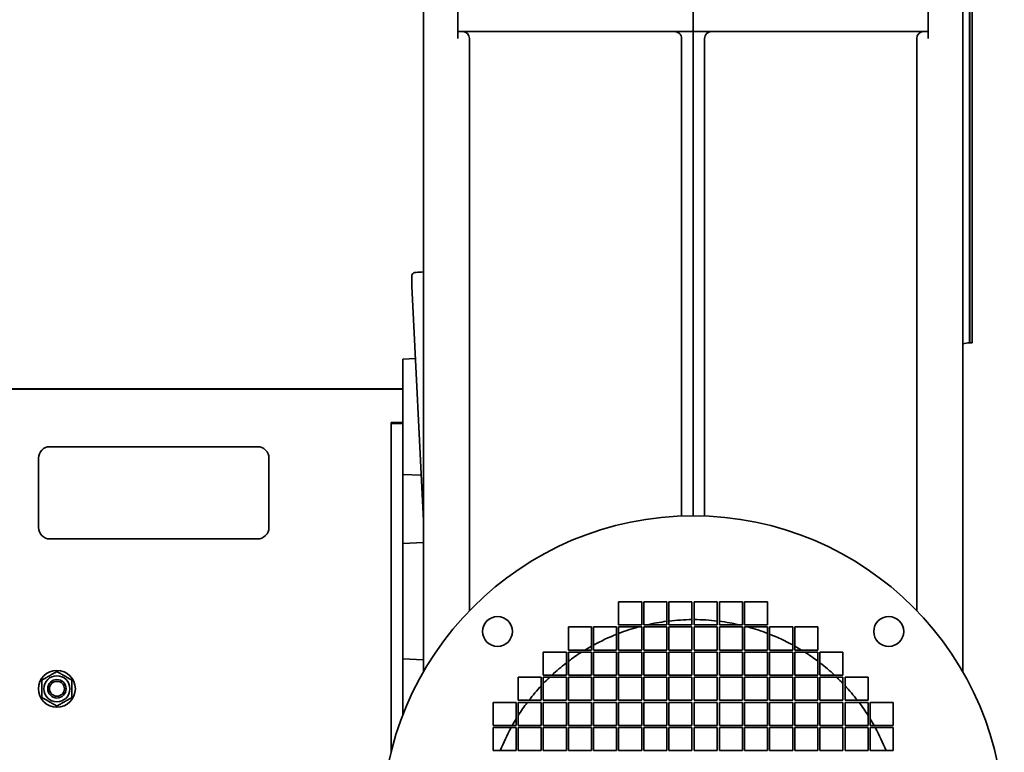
# Model space of a CAD drawing. Header units: millimetres. Extents: x 433 to 1247, y 119 to 1069.
# Tile 3 of 5: x 820 to 1247, y 331 to 649. Entities that reach past the tile are written whole.
import ezdxf

# ---------------------------------------------------------------- set-up
doc = ezdxf.new("R2010")
doc.units = ezdxf.units.MM
doc.header["$LTSCALE"] = 4
doc.layers.add('Krawędzie widoczne(ISO)', color=7, linetype='Continuous', lineweight=35, true_color=0x262659)

msp = doc.modelspace()

# ---------------------------------------------------------------- linework, layer by layer
at = {"layer": 'Krawędzie widoczne(ISO)'}
for p, q in [((995, 969.82), (995, 366.17)), ((1229, 969.82), (1229, 366.17)), ((1231.9, 508.82), (1231.9, 788.82)), ((1232, 508.82), (1232, 788.82)), ((1233, 788.82), (1233, 508.82)), ((1010, 643.82), (1010, 653.82)), ((1112, 653.82), (1112, 643.82)), ((1214, 653.82), (1214, 643.82)), ((1010, 643.82), (1010, 640.89)), ((1031.23, 643.82), (1010, 643.82)), ((1015, 409.57), (1015, 640.82)), ((1031.23, 643.82), (1112, 643.82)), ((1107, 640.82), (1107, 433.73)), ((1112, 643.82), (1192.77, 643.82)), ((1112, 433.82), (1112, 643.82)), ((1117, 433.73), (1117, 640.82)), ((1214, 643.82), (1192.77, 643.82)), ((1209, 640.82), (1209, 409.33)), ((1214, 640.89), (1214, 643.82)), ((989.97, 533.42), (995, 431.6)), ((1232, 508.92), (1231.9, 508.82)), ((1232, 508.82), (1233, 508.82)), ((986, 501.82), (991.52, 502.06)), ((986, 488.82), (986, 501.82)), ((433, 488.89), (986, 488.89)), ((566, 488.82), (986, 488.82)), ((986, 478.82), (986, 488.82)), ((986, 478.82), (986, 474.32)), ((981, 473.82), (981, 474.32)), ((981, 474.32), (986, 474.32)), ((986, 473.82), (986, 474.32)), ((981, 465), (981, 473.82)), ((986, 473.82), (981, 473.82)), ((986, 473.82), (986, 465)), ((833, 463.82), (923, 463.82)), ((981, 465), (981, 331.44)), ((986, 465), (986, 347.29)), ((828, 428.82), (828, 458.82)), ((928, 458.82), (928, 428.82)), ((986, 451.82), (994.02, 451.47)), ((923, 423.82), (833, 423.82)), ((986, 421.82), (995, 422.21)), ((1015, 409.57), (1015, 392.71)), ((1209, 392.71), (1209, 409.33)), ((1079.7, 386.52), (1079.7, 396.52)), ((1079.7, 396.52), (1089.7, 396.52)), ((1089.7, 396.52), (1089.7, 386.52)), ((1090.6, 386.52), (1090.6, 396.52)), ((1090.6, 396.52), (1100.6, 396.52)), ((1100.6, 396.52), (1100.6, 386.52)), ((1101.5, 386.52), (1101.5, 396.52)), ((1101.5, 396.52), (1111.5, 396.52)), ((1111.5, 396.52), (1111.5, 386.52)), ((1112.5, 386.52), (1112.5, 396.52)), ((1112.5, 396.52), (1122.5, 396.52)), ((1122.5, 396.52), (1122.5, 386.52)), ((1123.4, 386.52), (1123.4, 396.52)), ((1123.4, 396.52), (1133.4, 396.52)), ((1133.4, 396.52), (1133.4, 386.52)), ((1134.3, 386.52), (1134.3, 396.52)), ((1134.3, 396.52), (1144.3, 396.52)), ((1144.3, 396.52), (1144.3, 386.52)), ((1057.9, 375.62), (1057.9, 385.62)), ((1057.9, 385.62), (1067.9, 385.62)), ((1067.9, 385.62), (1067.9, 375.62)), ((1068.8, 375.62), (1068.8, 385.62)), ((1068.8, 385.62), (1078.8, 385.62)), ((1078.8, 385.62), (1078.8, 375.62)), ((1089.7, 386.52), (1079.7, 386.52)), ((1079.7, 375.62), (1079.7, 385.62)), ((1079.7, 385.62), (1089.7, 385.62)), ((1089.7, 385.62), (1089.7, 375.62)), ((1100.6, 386.52), (1090.6, 386.52)), ((1090.6, 375.62), (1090.6, 385.62)), ((1090.6, 385.62), (1100.6, 385.62)), ((1100.6, 385.62), (1100.6, 375.62)), ((1111.5, 386.52), (1101.5, 386.52)), ((1101.5, 375.62), (1101.5, 385.62)), ((1101.5, 385.62), (1111.5, 385.62)), ((1111.5, 385.62), (1111.5, 375.62)), ((1122.5, 386.52), (1112.5, 386.52)), ((1112.5, 375.62), (1112.5, 385.62)), ((1112.5, 385.62), (1122.5, 385.62)), ((1122.5, 385.62), (1122.5, 375.62)), ((1133.4, 386.52), (1123.4, 386.52)), ((1123.4, 375.62), (1123.4, 385.62)), ((1123.4, 385.62), (1133.4, 385.62)), ((1133.4, 385.62), (1133.4, 375.62)), ((1144.3, 386.52), (1134.3, 386.52)), ((1134.3, 385.62), (1144.3, 385.62)), ((1134.3, 375.62), (1134.3, 385.62)), ((1144.3, 385.62), (1144.3, 375.62)), ((1145.2, 375.62), (1145.2, 385.62)), ((1145.2, 385.62), (1155.2, 385.62)), ((1155.2, 385.62), (1155.2, 375.62)), ((1156.1, 375.62), (1156.1, 385.62)), ((1156.1, 385.62), (1166.1, 385.62)), ((1166.1, 385.62), (1166.1, 375.62)), ((986, 371.82), (995, 371.43)), ((1047, 364.72), (1047, 374.72)), ((1047, 374.72), (1057, 374.72)), ((1057, 374.72), (1057, 364.72)), ((1067.9, 375.62), (1057.9, 375.62)), ((1057.9, 364.72), (1057.9, 374.72)), ((1057.9, 374.72), (1067.9, 374.72)), ((1067.9, 374.72), (1067.9, 364.72)), ((1078.8, 375.62), (1068.8, 375.62)), ((1068.8, 364.72), (1068.8, 374.72)), ((1068.8, 374.72), (1078.8, 374.72)), ((1078.8, 374.72), (1078.8, 364.72)), ((1089.7, 375.62), (1079.7, 375.62)), ((1079.7, 364.72), (1079.7, 374.72)), ((1079.7, 374.72), (1089.7, 374.72)), ((1089.7, 374.72), (1089.7, 364.72)), ((1100.6, 375.62), (1090.6, 375.62)), ((1090.6, 364.72), (1090.6, 374.72)), ((1090.6, 374.72), (1100.6, 374.72)), ((1100.6, 374.72), (1100.6, 364.72)), ((1111.5, 375.62), (1101.5, 375.62)), ((1101.5, 364.72), (1101.5, 374.72)), ((1101.5, 374.72), (1111.5, 374.72)), ((1111.5, 374.72), (1111.5, 364.72)), ((1122.5, 375.62), (1112.5, 375.62)), ((1112.5, 364.72), (1112.5, 374.72)), ((1112.5, 374.72), (1122.5, 374.72)), ((1122.5, 374.72), (1122.5, 364.72)), ((1133.4, 375.62), (1123.4, 375.62)), ((1123.4, 364.72), (1123.4, 374.72)), ((1123.4, 374.72), (1133.4, 374.72)), ((1133.4, 374.72), (1133.4, 364.72)), ((1144.3, 375.62), (1134.3, 375.62)), ((1134.3, 364.72), (1134.3, 374.72)), ((1134.3, 374.72), (1144.3, 374.72)), ((1144.3, 374.72), (1144.3, 364.72)), ((1155.2, 375.62), (1145.2, 375.62)), ((1145.2, 364.72), (1145.2, 374.72)), ((1145.2, 374.72), (1155.2, 374.72)), ((1155.2, 374.72), (1155.2, 364.72)), ((1166.1, 375.62), (1156.1, 375.62)), ((1156.1, 364.72), (1156.1, 374.72)), ((1156.1, 374.72), (1166.1, 374.72)), ((1166.1, 374.72), (1166.1, 364.72)), ((1167, 364.72), (1167, 374.72)), ((1167, 374.72), (1177, 374.72)), ((1177, 374.72), (1177, 364.72)), ((1036.1, 353.82), (1036.1, 363.82)), ((1036.1, 363.82), (1046.1, 363.82)), ((1046.1, 363.82), (1046.1, 353.82)), ((1057, 364.72), (1047, 364.72)), ((1047, 353.82), (1047, 363.82)), ((1047, 363.82), (1057, 363.82)), ((1057, 363.82), (1057, 353.82)), ((1067.9, 364.72), (1057.9, 364.72)), ((1057.9, 353.82), (1057.9, 363.82)), ((1057.9, 363.82), (1067.9, 363.82)), ((1067.9, 363.82), (1067.9, 353.82)), ((1078.8, 364.72), (1068.8, 364.72)), ((1068.8, 353.82), (1068.8, 363.82)), ((1068.8, 363.82), (1078.8, 363.82)), ((1078.8, 363.82), (1078.8, 353.82)), ((1089.7, 364.72), (1079.7, 364.72)), ((1079.7, 353.82), (1079.7, 363.82)), ((1079.7, 363.82), (1089.7, 363.82)), ((1089.7, 363.82), (1089.7, 353.82)), ((1100.6, 364.72), (1090.6, 364.72)), ((1090.6, 353.82), (1090.6, 363.82)), ((1090.6, 363.82), (1100.6, 363.82)), ((1100.6, 363.82), (1100.6, 353.82)), ((1111.5, 364.72), (1101.5, 364.72)), ((1101.5, 353.82), (1101.5, 363.82)), ((1101.5, 363.82), (1111.5, 363.82)), ((1111.5, 363.82), (1111.5, 353.82)), ((1122.5, 364.72), (1112.5, 364.72)), ((1112.5, 353.82), (1112.5, 363.82)), ((1112.5, 363.82), (1122.5, 363.82)), ((1122.5, 363.82), (1122.5, 353.82)), ((1133.4, 364.72), (1123.4, 364.72)), ((1123.4, 353.82), (1123.4, 363.82)), ((1123.4, 363.82), (1133.4, 363.82)), ((1133.4, 363.82), (1133.4, 353.82)), ((1144.3, 364.72), (1134.3, 364.72)), ((1134.3, 353.82), (1134.3, 363.82)), ((1134.3, 363.82), (1144.3, 363.82)), ((1144.3, 363.82), (1144.3, 353.82)), ((1155.2, 364.72), (1145.2, 364.72)), ((1145.2, 353.82), (1145.2, 363.82)), ((1145.2, 363.82), (1155.2, 363.82)), ((1155.2, 363.82), (1155.2, 353.82)), ((1166.1, 364.72), (1156.1, 364.72)), ((1156.1, 353.82), (1156.1, 363.82)), ((1156.1, 363.82), (1166.1, 363.82)), ((1166.1, 363.82), (1166.1, 353.82)), ((1177, 364.72), (1167, 364.72)), ((1167, 353.82), (1167, 363.82)), ((1167, 363.82), (1177, 363.82)), ((1177, 363.82), (1177, 353.82)), ((1177.9, 353.82), (1177.9, 363.82)), ((1177.9, 363.82), (1187.9, 363.82)), ((1187.9, 363.82), (1187.9, 353.82)), ((1025.2, 342.92), (1025.2, 352.92)), ((1025.2, 352.92), (1035.2, 352.92)), ((1035.2, 352.92), (1035.2, 342.92)), ((1046.1, 353.82), (1036.1, 353.82)), ((1036.1, 342.92), (1036.1, 352.92)), ((1036.1, 352.92), (1046.1, 352.92)), ((1046.1, 352.92), (1046.1, 342.92)), ((1057, 353.82), (1047, 353.82)), ((1047, 342.92), (1047, 352.92)), ((1047, 352.92), (1057, 352.92)), ((1057, 352.92), (1057, 342.92)), ((1067.9, 353.82), (1057.9, 353.82)), ((1057.9, 342.92), (1057.9, 352.92)), ((1057.9, 352.92), (1067.9, 352.92)), ((1067.9, 352.92), (1067.9, 342.92)), ((1078.8, 353.82), (1068.8, 353.82)), ((1068.8, 342.92), (1068.8, 352.92)), ((1068.8, 352.92), (1078.8, 352.92)), ((1078.8, 352.92), (1078.8, 342.92)), ((1089.7, 353.82), (1079.7, 353.82)), ((1079.7, 342.92), (1079.7, 352.92)), ((1079.7, 352.92), (1089.7, 352.92)), ((1089.7, 352.92), (1089.7, 342.92)), ((1100.6, 353.82), (1090.6, 353.82)), ((1090.6, 342.92), (1090.6, 352.92)), ((1090.6, 352.92), (1100.6, 352.92)), ((1100.6, 352.92), (1100.6, 342.92)), ((1111.5, 353.82), (1101.5, 353.82)), ((1101.5, 342.92), (1101.5, 352.92)), ((1101.5, 352.92), (1111.5, 352.92)), ((1111.5, 352.92), (1111.5, 342.92)), ((1122.5, 353.82), (1112.5, 353.82)), ((1112.5, 342.92), (1112.5, 352.92)), ((1112.5, 352.92), (1122.5, 352.92)), ((1122.5, 352.92), (1122.5, 342.92)), ((1133.4, 353.82), (1123.4, 353.82)), ((1123.4, 342.92), (1123.4, 352.92)), ((1123.4, 352.92), (1133.4, 352.92)), ((1133.4, 352.92), (1133.4, 342.92)), ((1144.3, 353.82), (1134.3, 353.82)), ((1134.3, 342.92), (1134.3, 352.92)), ((1134.3, 352.92), (1144.3, 352.92)), ((1144.3, 352.92), (1144.3, 342.92)), ((1155.2, 353.82), (1145.2, 353.82)), ((1145.2, 342.92), (1145.2, 352.92)), ((1145.2, 352.92), (1155.2, 352.92)), ((1155.2, 352.92), (1155.2, 342.92)), ((1166.1, 353.82), (1156.1, 353.82)), ((1156.1, 342.92), (1156.1, 352.92)), ((1156.1, 352.92), (1166.1, 352.92)), ((1166.1, 352.92), (1166.1, 342.92)), ((1177, 353.82), (1167, 353.82)), ((1167, 342.92), (1167, 352.92)), ((1167, 352.92), (1177, 352.92)), ((1177, 352.92), (1177, 342.92)), ((1187.9, 353.82), (1177.9, 353.82)), ((1177.9, 342.92), (1177.9, 352.92)), ((1177.9, 352.92), (1187.9, 352.92)), ((1187.9, 352.92), (1187.9, 342.92)), ((1188.8, 352.92), (1198.8, 352.92)), ((1188.8, 342.92), (1188.8, 352.92)), ((1198.8, 352.92), (1198.8, 342.92)), ((1035.2, 342.92), (1025.2, 342.92)), ((1025.2, 332.02), (1025.2, 342.02)), ((1025.2, 342.02), (1035.2, 342.02)), ((1035.2, 342.02), (1035.2, 332.02)), ((1046.1, 342.92), (1036.1, 342.92)), ((1036.1, 332.02), (1036.1, 342.02)), ((1036.1, 342.02), (1046.1, 342.02)), ((1046.1, 342.02), (1046.1, 332.02)), ((1057, 342.92), (1047, 342.92)), ((1047, 332.02), (1047, 342.02)), ((1047, 342.02), (1057, 342.02)), ((1057, 342.02), (1057, 332.02)), ((1067.9, 342.92), (1057.9, 342.92)), ((1057.9, 332.02), (1057.9, 342.02)), ((1057.9, 342.02), (1067.9, 342.02)), ((1067.9, 342.02), (1067.9, 332.02)), ((1078.8, 342.92), (1068.8, 342.92)), ((1068.8, 332.02), (1068.8, 342.02)), ((1068.8, 342.02), (1078.8, 342.02)), ((1078.8, 342.02), (1078.8, 332.02)), ((1089.7, 342.92), (1079.7, 342.92)), ((1079.7, 332.02), (1079.7, 342.02)), ((1079.7, 342.02), (1089.7, 342.02)), ((1089.7, 342.02), (1089.7, 332.02)), ((1100.6, 342.92), (1090.6, 342.92)), ((1090.6, 332.02), (1090.6, 342.02)), ((1090.6, 342.02), (1100.6, 342.02)), ((1100.6, 342.02), (1100.6, 332.02)), ((1111.5, 342.92), (1101.5, 342.92)), ((1101.5, 332.02), (1101.5, 342.02)), ((1101.5, 342.02), (1111.5, 342.02)), ((1111.5, 342.02), (1111.5, 332.02)), ((1122.5, 342.92), (1112.5, 342.92)), ((1112.5, 332.02), (1112.5, 342.02)), ((1112.5, 342.02), (1122.5, 342.02)), ((1122.5, 342.02), (1122.5, 332.02)), ((1133.4, 342.92), (1123.4, 342.92)), ((1123.4, 332.02), (1123.4, 342.02)), ((1123.4, 342.02), (1133.4, 342.02)), ((1133.4, 342.02), (1133.4, 332.02)), ((1144.3, 342.92), (1134.3, 342.92)), ((1134.3, 332.02), (1134.3, 342.02)), ((1134.3, 342.02), (1144.3, 342.02)), ((1144.3, 342.02), (1144.3, 332.02)), ((1155.2, 342.92), (1145.2, 342.92)), ((1145.2, 332.02), (1145.2, 342.02)), ((1145.2, 342.02), (1155.2, 342.02)), ((1155.2, 342.02), (1155.2, 332.02)), ((1166.1, 342.92), (1156.1, 342.92)), ((1156.1, 332.02), (1156.1, 342.02)), ((1156.1, 342.02), (1166.1, 342.02)), ((1166.1, 342.02), (1166.1, 332.02)), ((1177, 342.92), (1167, 342.92)), ((1167, 332.02), (1167, 342.02)), ((1167, 342.02), (1177, 342.02)), ((1177, 342.02), (1177, 332.02)), ((1187.9, 342.92), (1177.9, 342.92)), ((1177.9, 342.02), (1187.9, 342.02)), ((1177.9, 332.02), (1177.9, 342.02)), ((1187.9, 342.02), (1187.9, 332.02)), ((1198.8, 342.92), (1188.8, 342.92)), ((1188.8, 342.02), (1198.8, 342.02)), ((1188.8, 332.02), (1188.8, 342.02)), ((1198.8, 342.02), (1198.8, 332.02)), ((1035.2, 332.02), (1025.2, 332.02)), ((1046.1, 332.02), (1036.1, 332.02)), ((1057, 332.02), (1047, 332.02)), ((1067.9, 332.02), (1057.9, 332.02)), ((1078.8, 332.02), (1068.8, 332.02)), ((1089.7, 332.02), (1079.7, 332.02)), ((1100.6, 332.02), (1090.6, 332.02)), ((1111.5, 332.02), (1101.5, 332.02)), ((1122.5, 332.02), (1112.5, 332.02)), ((1133.4, 332.02), (1123.4, 332.02)), ((1144.3, 332.02), (1134.3, 332.02)), ((1155.2, 332.02), (1145.2, 332.02)), ((1166.1, 332.02), (1156.1, 332.02)), ((1177, 332.02), (1167, 332.02)), ((1187.9, 332.02), (1177.9, 332.02)), ((1198.8, 332.02), (1188.8, 332.02))]:
    msp.add_line(p, q, dxfattribs=at)
for centre, radius in [((1112, 298.82), 135), ((1027.14, 383.67), 6.5), ((1196.85, 383.67), 6.5), ((836, 358.82), 8), ((836, 358.82), 5.65), ((836, 358.82), 4), ((836, 358.82), 4), ((836, 358.82), 3.23)]:
    msp.add_circle(centre, radius, dxfattribs=at)
for centre, radius, start, end in [((1012, 640.82), 3, 0, 90), ((1212, 640.82), 3, 90, 180), ((1232, 498.82), 10, 90.573, 107.4576), ((833, 458.82), 5, 90, 180), ((923, 458.82), 5, 0, 90), ((833, 428.82), 5, 180, 270), ((923, 428.82), 5, 270, 0), ((1112, 298.82), 90, 90.3183, 96.6998), ((1112.1, 298.92), 89.9, 83.3569, 89.7451), ((1112, 298.82), 90, 105.3245, 111.032), ((1112, 298.82), 90, 97.277, 102.981), ((1112.1, 298.92), 89.9, 77.0117, 82.7791), ((1112.1, 298.92), 89.9, 69.0118, 74.6669), ((1112, 298.82), 90, 111.6471, 118.6854), ((1112.1, 298.92), 89.9, 61.3524, 68.3962), ((1112, 298.82), 90, 119.3406, 121.4239), ((1112.1, 298.92), 89.9, 58.5582, 60.6967), ((1112, 298.82), 90, 122.5062, 126.9495), ((1112.1, 298.92), 89.9, 53.0823, 57.4752), ((1112, 298.82), 90, 127.6699, 132.927), ((1112.1, 298.92), 89.9, 47.048, 52.3614), ((1112, 298.82), 90, 133.7617, 136.2383), ((1112.1, 298.92), 89.9, 43.7873, 46.2127), ((1112, 298.82), 90, 137.073, 142.3301), ((1112.1, 298.92), 89.9, 37.6386, 42.952), ((1112, 298.82), 90, 143.0505, 147.4938), ((1112.1, 298.92), 89.9, 32.5248, 36.9177), ((1112, 298.82), 90, 151.3146, 158.3529), ((1112, 298.82), 90, 148.5761, 150.6594), ((1112.1, 298.92), 89.9, 29.3033, 31.4418), ((1112.1, 298.92), 89.9, 21.6038, 28.6476)]:
    msp.add_arc(centre, radius, start, end, dxfattribs=at)
for centre, major_axis, ratio, start_param, end_param in [((928.24, 648.89), (1829.92, 113.22), 0.061779, 4.743301, 4.745054), ((984.38, 648.89), (3.95, -160), 0.024678, 0.764419, 0.804013)]:
    msp.add_ellipse(centre, major_axis=major_axis, ratio=ratio, start_param=start_param, end_param=end_param, dxfattribs=at)
for points, knots in [([(1107, 640.82), (1107, 641.19), (1106.92, 641.59), (1106.62, 642.33), (1106.39, 642.67), (1105.86, 643.2), (1105.52, 643.44), (1104.78, 643.74), (1104.38, 643.82), (1104.01, 643.82), (1104, 643.82), (1104, 643.82), (1104, 643.82)], [-0.4517262, -0.4517262, -0.4517262, -0.4517262, -0.3393304, -0.3393304, -0.2261198, -0.2261198, -0.1130599, -0.1130599, 0, 0, 0, 0.0007319, 0.0007319, 0.0007319, 0.0007319]), ([(1120, 643.82), (1120, 643.82), (1119.99, 643.82), (1119.99, 643.82), (1119.61, 643.82), (1119.21, 643.74), (1118.47, 643.44), (1118.14, 643.2), (1117.6, 642.67), (1117.37, 642.33), (1117.07, 641.59), (1117, 641.19), (1117, 640.82)], [-0.0007319, -0.0007319, -0.0007319, -0.0007319, 0, 0, 0, 0.1130599, 0.1130599, 0.2261198, 0.2261198, 0.3393304, 0.3393304, 0.4517262, 0.4517262, 0.4517262, 0.4517262]), ([(991.79, 539.39), (991.59, 539.38), (991.39, 539.34), (990.96, 539.21), (990.73, 539.1), (990.38, 538.84), (990.22, 538.68), (990.02, 538.32), (989.97, 538.13), (989.97, 537.94)], [0.0172217, 0.0172217, 0.0172217, 0.0172217, 0.075359, 0.075359, 0.150718, 0.150718, 0.2260595, 0.2260595, 0.301401, 0.301401, 0.301401, 0.301401])]:
    msp.add_open_spline(points, degree=3, knots=knots, dxfattribs=at)
msp.add_open_spline([(989.97, 533.47), (989.97, 533.45), (989.97, 533.44), (989.97, 533.42)], degree=3, dxfattribs=at)
for points in [[(829.5, 362.57), (832.75, 364.45), (836, 366.33)], [(836, 366.33), (839.25, 364.45), (842.5, 362.57)], [(829.5, 355.07), (829.5, 358.82), (829.5, 362.57)], [(842.5, 362.57), (842.5, 358.82), (842.5, 355.07)], [(836, 351.32), (832.75, 353.19), (829.5, 355.07)], [(842.5, 355.07), (839.25, 353.19), (836, 351.32)]]:
    msp.add_rational_spline(points, [1, 1.15470053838, 1], degree=2, dxfattribs=at)

doc.saveas('drawing.dxf')
